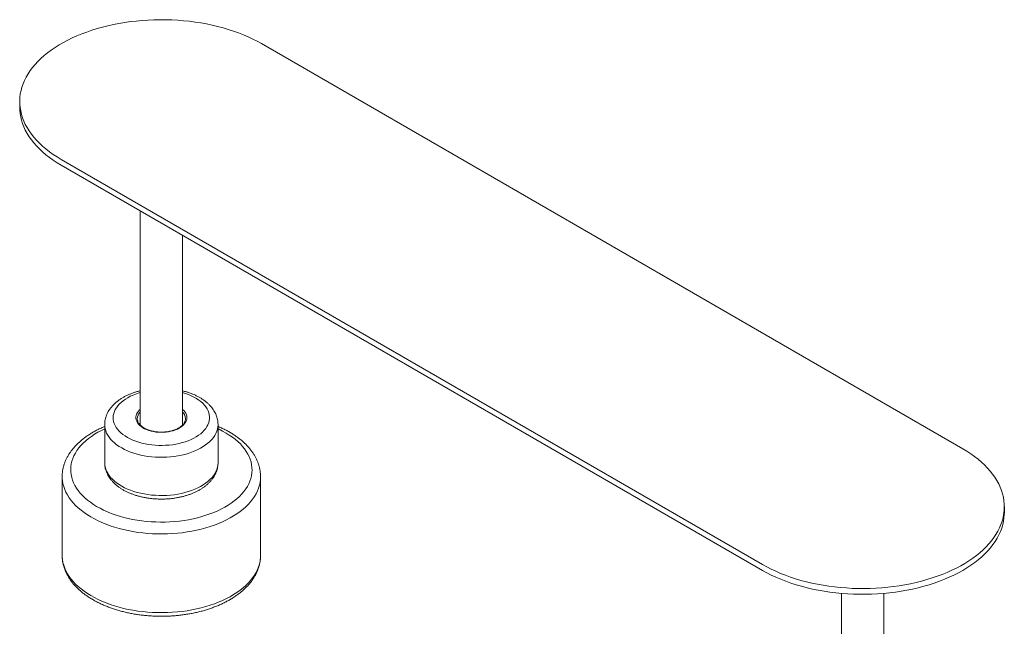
# Model space of a CAD drawing. Extents: x -935 to 1989, y -969 to 1811.
# Tile 2 of 20: x -935 to -824, y 863 to 931. Entities that reach past the tile are written whole.
import ezdxf

# ---------------------------------------------------------------- set-up
doc = ezdxf.new("R2010")
doc.units = 0
doc.header["$MEASUREMENT"] = 0
doc.layers.get('0').update_dxf_attribs({"lineweight": 0})

msp = doc.modelspace()

# ---------------------------------------------------------------- linework, layer by layer
at = {"color": 18, "lineweight": 9, "true_color": 0x000000}
for p, q in [((-828.58, 882.66), (-907.78, 928.38)), ((-935.09, 921.84), (-935.09, 921.19)), ((-930.4, 915.31), (-851.21, 869.59)), ((-851.21, 868.94), (-930.4, 914.66)), ((-921.49, 909.51), (-921.49, 885.35)), ((-916.69, 885.35), (-916.69, 906.74)), ((-925.49, 885.39), (-925.49, 881.08)), ((-921.81, 886.05), (-921.81, 886.02)), ((-916.37, 886.04), (-916.37, 886.05)), ((-912.69, 881.08), (-912.69, 885.39)), ((-930.29, 879.51), (-930.29, 870.63)), ((-907.89, 879.52), (-907.89, 879.51)), ((-907.89, 870.63), (-907.89, 879.51)), ((-823.89, 875.47), (-823.89, 876.13)), ((-842.29, 866.34), (-842.29, 839.63)), ((-837.49, 839.63), (-837.49, 866.34))]:
    msp.add_line(p, q, dxfattribs=at)
for points in [[(-907.78, 928.38), (-908.26, 928.64), (-908.76, 928.9), (-909.28, 929.14), (-909.82, 929.37), (-910.38, 929.59), (-910.95, 929.79), (-911.53, 929.98), (-912.13, 930.16), (-912.74, 930.32), (-913.36, 930.47), (-913.99, 930.6), (-914.63, 930.71), (-915.27, 930.81), (-915.93, 930.9), (-916.59, 930.97), (-917.25, 931.02), (-917.92, 931.06), (-918.59, 931.08), (-919.26, 931.08), (-919.93, 931.07), (-920.6, 931.04), (-921.26, 931), (-921.92, 930.93), (-922.58, 930.86), (-923.23, 930.77), (-923.88, 930.66), (-924.51, 930.53), (-925.14, 930.4), (-925.75, 930.24), (-926.35, 930.07), (-926.95, 929.89), (-927.52, 929.69), (-928.08, 929.48), (-928.63, 929.26), (-929.16, 929.02), (-929.67, 928.77), (-930.16, 928.51), (-930.64, 928.24), (-931.09, 927.95), (-931.52, 927.66), (-931.94, 927.35), (-932.32, 927.04), (-932.69, 926.71), (-933.03, 926.38), (-933.35, 926.04), (-933.64, 925.69), (-933.9, 925.33), (-934.14, 924.97), (-934.36, 924.61), (-934.55, 924.23), (-934.71, 923.86), (-934.84, 923.48), (-934.94, 923.1), (-935.02, 922.71), (-935.07, 922.33), (-935.09, 921.94), (-935.08, 921.55), (-935.05, 921.17), (-934.98, 920.78), (-934.89, 920.4), (-934.77, 920.02), (-934.63, 919.64), (-934.46, 919.27), (-934.25, 918.9), (-934.03, 918.53), (-933.77, 918.18), (-933.5, 917.82), (-933.19, 917.48), (-932.86, 917.14), (-932.51, 916.81), (-932.13, 916.49), (-931.73, 916.18), (-931.31, 915.88), (-930.87, 915.59), (-930.4, 915.31)], [(-930.4, 914.66), (-930.87, 914.94), (-931.31, 915.23), (-931.73, 915.53), (-932.13, 915.84), (-932.51, 916.16), (-932.86, 916.49), (-933.19, 916.83), (-933.5, 917.17), (-933.77, 917.52), (-934.03, 917.88), (-934.25, 918.24), (-934.46, 918.61), (-934.63, 918.99), (-934.77, 919.37), (-934.89, 919.75), (-934.98, 920.13), (-935.05, 920.51), (-935.08, 920.9), (-935.09, 921.19)], [(-851.21, 869.59), (-850.72, 869.33), (-850.22, 869.07), (-849.7, 868.83), (-849.16, 868.6), (-848.61, 868.38), (-848.04, 868.17), (-847.46, 867.98), (-846.86, 867.81), (-846.25, 867.65), (-845.63, 867.5), (-845, 867.37), (-844.36, 867.26), (-843.71, 867.16), (-843.06, 867.07), (-842.4, 867), (-841.73, 866.95), (-841.07, 866.91), (-840.4, 866.89), (-839.73, 866.89), (-839.06, 866.9), (-838.39, 866.93), (-837.72, 866.97), (-837.06, 867.03), (-836.4, 867.11), (-835.75, 867.2), (-835.11, 867.31), (-834.47, 867.43), (-833.85, 867.57), (-833.23, 867.73), (-832.63, 867.9), (-832.04, 868.08), (-831.46, 868.27), (-830.9, 868.49), (-830.36, 868.71), (-829.83, 868.95), (-829.31, 869.2), (-828.82, 869.46), (-828.35, 869.73), (-827.89, 870.02), (-827.46, 870.31), (-827.05, 870.62), (-826.66, 870.93), (-826.3, 871.26), (-825.96, 871.59), (-825.64, 871.93), (-825.35, 872.28), (-825.08, 872.64), (-824.84, 873), (-824.63, 873.36), (-824.44, 873.73), (-824.28, 874.11), (-824.15, 874.49), (-824.04, 874.87), (-823.97, 875.26), (-823.92, 875.64), (-823.9, 876.03), (-823.9, 876.42), (-823.94, 876.8), (-824, 877.19), (-824.09, 877.57), (-824.21, 877.95), (-824.36, 878.33), (-824.53, 878.7), (-824.73, 879.07), (-824.96, 879.44), (-825.21, 879.79), (-825.49, 880.15), (-825.79, 880.49), (-826.12, 880.83), (-826.48, 881.16), (-826.85, 881.48), (-827.25, 881.79), (-827.67, 882.09), (-828.12, 882.38), (-828.58, 882.66)], [(-823.89, 875.47), (-823.9, 875.28), (-823.93, 874.88), (-823.98, 874.49), (-824.07, 874.1), (-824.19, 873.72), (-824.33, 873.33), (-824.5, 872.96), (-824.7, 872.58), (-824.93, 872.21), (-825.18, 871.85), (-825.46, 871.49), (-825.76, 871.14), (-826.1, 870.8), (-826.45, 870.46), (-826.83, 870.14), (-827.24, 869.82), (-827.66, 869.52), (-828.11, 869.22), (-828.58, 868.94)], [(-828.58, 868.94), (-829.07, 868.67), (-829.58, 868.41), (-830.11, 868.16), (-830.66, 867.93), (-831.22, 867.71), (-831.8, 867.51), (-832.39, 867.31), (-833, 867.14), (-833.62, 866.98), (-834.25, 866.83), (-834.89, 866.7), (-835.54, 866.58), (-836.19, 866.49), (-836.86, 866.4), (-837.53, 866.34), (-838.2, 866.29), (-838.88, 866.25), (-839.56, 866.24), (-840.23, 866.24), (-840.91, 866.25), (-841.59, 866.29), (-842.26, 866.34), (-842.93, 866.4), (-843.6, 866.49), (-844.25, 866.58), (-844.9, 866.7), (-845.54, 866.83), (-846.17, 866.98), (-846.79, 867.14), (-847.4, 867.31), (-847.99, 867.51), (-848.57, 867.71), (-849.13, 867.93), (-849.68, 868.16), (-850.21, 868.41), (-850.72, 868.67), (-851.21, 868.94)]]:
    msp.add_lwpolyline(points, dxfattribs=at)
at = {"color": 252, "lineweight": 9, "true_color": 0x848484}
for points in [[(-922.29, 888.72), (-922.6, 888.58), (-922.89, 888.42), (-923.16, 888.26), (-923.41, 888.08), (-923.64, 887.9), (-923.84, 887.71), (-924.02, 887.5), (-924.17, 887.29), (-924.3, 887.08), (-924.4, 886.86), (-924.47, 886.64), (-924.52, 886.41), (-924.53, 886.19), (-924.52, 885.96), (-924.48, 885.73), (-924.41, 885.51), (-924.31, 885.29), (-924.18, 885.08), (-924.03, 884.87), (-923.86, 884.66), (-923.66, 884.47), (-923.43, 884.28), (-923.18, 884.11), (-922.91, 883.94), (-922.62, 883.79), (-922.32, 883.65), (-921.99, 883.52), (-921.65, 883.41), (-921.3, 883.31), (-920.93, 883.22), (-920.56, 883.15), (-920.18, 883.1), (-919.79, 883.06), (-919.4, 883.04), (-919.01, 883.04), (-918.61, 883.05), (-918.22, 883.08), (-917.84, 883.12), (-917.46, 883.18), (-917.09, 883.26), (-916.73, 883.35), (-916.38, 883.45), (-916.05, 883.57), (-915.73, 883.71), (-915.43, 883.85), (-915.15, 884.01), (-914.89, 884.18), (-914.65, 884.36), (-914.44, 884.55), (-914.25, 884.75), (-914.08, 884.95), (-913.94, 885.17), (-913.83, 885.38), (-913.74, 885.61), (-913.68, 885.83), (-913.65, 886.06), (-913.65, 886.28), (-913.68, 886.51), (-913.74, 886.73), (-913.82, 886.95), (-913.93, 887.17), (-914.07, 887.38), (-914.23, 887.59), (-914.42, 887.79), (-914.64, 887.98), (-914.87, 888.16), (-915.13, 888.33), (-915.41, 888.49), (-915.71, 888.64), (-916.03, 888.77), (-916.36, 888.89), (-916.69, 889)], [(-916.69, 887.1), (-916.57, 886.98), (-916.44, 886.83), (-916.34, 886.68), (-916.27, 886.52), (-916.23, 886.35), (-916.21, 886.19), (-916.22, 886.02), (-916.26, 885.86), (-916.33, 885.7), (-916.43, 885.54), (-916.55, 885.39), (-916.7, 885.25), (-916.87, 885.12), (-917.07, 884.99), (-917.28, 884.88), (-917.51, 884.79), (-917.76, 884.7), (-918.02, 884.63), (-918.29, 884.58), (-918.57, 884.54), (-918.86, 884.52), (-919.15, 884.52), (-919.43, 884.53), (-919.71, 884.55), (-919.99, 884.6), (-920.26, 884.66), (-920.52, 884.73), (-920.76, 884.82), (-920.98, 884.92), (-921.19, 885.04), (-921.38, 885.17), (-921.54, 885.3), (-921.68, 885.45), (-921.79, 885.6), (-921.88, 885.76), (-921.94, 885.92), (-921.97, 886.08), (-921.97, 886.25), (-921.94, 886.42), (-921.89, 886.58), (-921.8, 886.74), (-921.69, 886.89), (-921.56, 887.04), (-921.49, 887.1)], [(-912.69, 885.39), (-912.69, 885.37), (-912.71, 885.13), (-912.75, 884.88), (-912.83, 884.64), (-912.93, 884.4), (-913.06, 884.16), (-913.21, 883.93), (-913.4, 883.71), (-913.6, 883.49), (-913.83, 883.29), (-914.09, 883.09), (-914.37, 882.9), (-914.67, 882.72), (-914.99, 882.56), (-915.32, 882.41), (-915.68, 882.27), (-916.05, 882.14), (-916.43, 882.03), (-916.82, 881.94), (-917.23, 881.86), (-917.64, 881.79), (-918.06, 881.75), (-918.49, 881.72), (-918.91, 881.7), (-919.34, 881.7), (-919.77, 881.72), (-920.19, 881.75), (-920.61, 881.8), (-921.02, 881.87), (-921.42, 881.95), (-921.82, 882.05), (-922.2, 882.16), (-922.56, 882.29), (-922.92, 882.43), (-923.25, 882.59), (-923.57, 882.75), (-923.86, 882.93), (-924.14, 883.12), (-924.39, 883.32), (-924.62, 883.53), (-924.82, 883.75), (-925, 883.97), (-925.15, 884.2), (-925.27, 884.44), (-925.37, 884.68), (-925.44, 884.92), (-925.48, 885.17), (-925.49, 885.39)], [(-925.49, 884.91), (-925.87, 884.73), (-926.26, 884.52), (-926.63, 884.3), (-926.99, 884.06), (-927.32, 883.82), (-927.63, 883.56), (-927.91, 883.3), (-928.17, 883.03), (-928.41, 882.75), (-928.62, 882.47), (-928.8, 882.18), (-928.96, 881.88), (-929.09, 881.58), (-929.19, 881.28), (-929.26, 880.97), (-929.31, 880.66), (-929.33, 880.35), (-929.32, 880.05), (-929.28, 879.74), (-929.22, 879.43), (-929.13, 879.12), (-929.01, 878.82), (-928.86, 878.53), (-928.68, 878.23), (-928.48, 877.95), (-928.26, 877.66), (-928.01, 877.39), (-927.73, 877.13), (-927.43, 876.87), (-927.11, 876.62), (-926.77, 876.38), (-926.4, 876.16), (-926.01, 875.94), (-925.61, 875.74), (-925.19, 875.55), (-924.75, 875.37), (-924.29, 875.21), (-923.83, 875.06), (-923.34, 874.92), (-922.85, 874.8), (-922.35, 874.69), (-921.83, 874.6), (-921.31, 874.53), (-920.79, 874.47), (-920.26, 874.43), (-919.72, 874.4), (-919.19, 874.39), (-918.65, 874.39), (-918.12, 874.41), (-917.59, 874.45), (-917.06, 874.5), (-916.53, 874.57), (-916.02, 874.66), (-915.51, 874.76), (-915.01, 874.88), (-914.53, 875.01), (-914.06, 875.15), (-913.6, 875.31), (-913.15, 875.48), (-912.72, 875.67), (-912.31, 875.87), (-911.92, 876.08), (-911.55, 876.3), (-911.19, 876.53), (-910.86, 876.78), (-910.56, 877.03), (-910.27, 877.29), (-910.01, 877.56), (-909.78, 877.84), (-909.57, 878.13), (-909.38, 878.42), (-909.23, 878.71), (-909.1, 879.01), (-908.99, 879.32), (-908.92, 879.62), (-908.87, 879.93), (-908.85, 880.24), (-908.86, 880.55), (-908.9, 880.86), (-908.96, 881.17), (-909.05, 881.47), (-909.17, 881.77), (-909.32, 882.07), (-909.5, 882.36), (-909.7, 882.65), (-909.92, 882.93), (-910.17, 883.21), (-910.45, 883.47), (-910.75, 883.73), (-911.07, 883.97), (-911.42, 884.21), (-911.78, 884.44), (-912.17, 884.65), (-912.57, 884.86), (-912.69, 884.91)], [(-925.49, 881.08), (-925.48, 880.86), (-925.44, 880.61), (-925.37, 880.37), (-925.27, 880.13), (-925.15, 879.89), (-925, 879.66), (-924.82, 879.43), (-924.62, 879.22), (-924.39, 879.01), (-924.14, 878.81), (-923.86, 878.62), (-923.57, 878.44), (-923.25, 878.27), (-922.92, 878.12), (-922.56, 877.98), (-922.2, 877.85), (-921.82, 877.74), (-921.42, 877.64), (-921.02, 877.56), (-920.61, 877.49), (-920.19, 877.44), (-919.77, 877.41), (-919.34, 877.39), (-918.91, 877.39), (-918.49, 877.4), (-918.06, 877.44), (-917.64, 877.48), (-917.23, 877.55), (-916.82, 877.63), (-916.43, 877.72), (-916.05, 877.83), (-915.68, 877.96), (-915.32, 878.1), (-914.99, 878.25), (-914.67, 878.41), (-914.37, 878.59), (-914.09, 878.78), (-913.83, 878.97), (-913.6, 879.18), (-913.4, 879.4), (-913.21, 879.62), (-913.06, 879.85), (-912.93, 880.09), (-912.83, 880.33), (-912.75, 880.57), (-912.71, 880.81), (-912.69, 881.06), (-912.69, 881.08)], [(-907.89, 879.51), (-907.89, 879.51), (-907.91, 879.18), (-907.95, 878.86), (-908.02, 878.54), (-908.12, 878.22), (-908.25, 877.9), (-908.4, 877.59), (-908.58, 877.28), (-908.79, 876.98), (-909.02, 876.68), (-909.28, 876.39), (-909.57, 876.11), (-909.87, 875.84), (-910.21, 875.58), (-910.56, 875.33), (-910.93, 875.08), (-911.33, 874.85), (-911.75, 874.63), (-912.18, 874.43), (-912.63, 874.23), (-913.1, 874.05), (-913.58, 873.88), (-914.08, 873.73), (-914.59, 873.59), (-915.11, 873.47), (-915.64, 873.36), (-916.18, 873.27), (-916.73, 873.19), (-917.28, 873.13), (-917.84, 873.09), (-918.4, 873.06), (-918.96, 873.05), (-919.53, 873.05), (-920.09, 873.07), (-920.65, 873.11), (-921.2, 873.16), (-921.75, 873.23), (-922.3, 873.32), (-922.83, 873.42), (-923.36, 873.54), (-923.87, 873.67), (-924.37, 873.81), (-924.86, 873.97), (-925.34, 874.15), (-925.8, 874.34), (-926.24, 874.54), (-926.66, 874.75), (-927.07, 874.98), (-927.45, 875.21), (-927.82, 875.46), (-928.16, 875.72), (-928.48, 875.99), (-928.77, 876.26), (-929.04, 876.55), (-929.29, 876.84), (-929.51, 877.14), (-929.7, 877.45), (-929.87, 877.76), (-930.01, 878.07), (-930.12, 878.39), (-930.2, 878.71), (-930.26, 879.03), (-930.29, 879.36), (-930.29, 879.51)], [(-930.29, 870.63), (-930.29, 870.48), (-930.26, 870.15), (-930.2, 869.83), (-930.12, 869.51), (-930.01, 869.19), (-929.87, 868.87), (-929.7, 868.56), (-929.51, 868.26), (-929.29, 867.96), (-929.04, 867.67), (-928.77, 867.38), (-928.48, 867.1), (-928.16, 866.84), (-927.82, 866.58), (-927.45, 866.33), (-927.07, 866.09), (-926.66, 865.87), (-926.24, 865.65), (-925.8, 865.45), (-925.34, 865.26), (-924.86, 865.09), (-924.37, 864.93), (-923.87, 864.78), (-923.36, 864.65), (-922.83, 864.54), (-922.3, 864.44), (-921.75, 864.35), (-921.2, 864.28), (-920.65, 864.23), (-920.09, 864.19), (-919.53, 864.17), (-918.96, 864.17), (-918.4, 864.18), (-917.84, 864.21), (-917.28, 864.25), (-916.73, 864.31), (-916.18, 864.39), (-915.64, 864.48), (-915.11, 864.59), (-914.59, 864.71), (-914.08, 864.85), (-913.58, 865), (-913.1, 865.17), (-912.63, 865.35), (-912.18, 865.54), (-911.75, 865.75), (-911.33, 865.97), (-910.93, 866.2), (-910.56, 866.44), (-910.21, 866.69), (-909.87, 866.96), (-909.57, 867.23), (-909.28, 867.51), (-909.02, 867.8), (-908.79, 868.09), (-908.58, 868.4), (-908.4, 868.7), (-908.25, 869.02), (-908.12, 869.33), (-908.02, 869.65), (-907.95, 869.97), (-907.91, 870.3), (-907.89, 870.62), (-907.89, 870.63)]]:
    msp.add_lwpolyline(points, dxfattribs=at)
at = {"color": 18, "lineweight": 9, "true_color": 0x000000}
for points, knots in [([(-922.66, 888.82), (-922.72, 888.79), (-922.78, 888.77), (-922.84, 888.74), (-922.96, 888.69), (-923.06, 888.64), (-923.17, 888.58), (-923.28, 888.53), (-923.38, 888.47), (-923.48, 888.41), (-923.58, 888.35), (-923.68, 888.29), (-923.77, 888.22), (-923.87, 888.16), (-923.96, 888.09), (-924.05, 888.02), (-924.14, 887.96), (-924.22, 887.88), (-924.3, 887.81), (-924.38, 887.74), (-924.46, 887.66), (-924.53, 887.59), (-924.61, 887.51), (-924.68, 887.43), (-924.74, 887.35), (-924.81, 887.27), (-924.87, 887.19), (-924.93, 887.11), (-924.99, 887.03), (-925.04, 886.94), (-925.09, 886.86), (-925.14, 886.77), (-925.18, 886.69), (-925.22, 886.6), (-925.26, 886.51), (-925.3, 886.42), (-925.33, 886.34), (-925.36, 886.25), (-925.38, 886.16), (-925.41, 886.07), (-925.43, 885.98), (-925.45, 885.89), (-925.46, 885.81), (-925.47, 885.72), (-925.48, 885.63), (-925.49, 885.54), (-925.49, 885.49), (-925.49, 885.44), (-925.49, 885.39)], [0, 0, 0, 0, 1, 1, 1, 2, 2, 2, 3, 3, 3, 4, 4, 4, 5, 5, 5, 6, 6, 6, 7, 7, 7, 8, 8, 8, 9, 9, 9, 10, 10, 10, 11, 11, 11, 12, 12, 12, 13, 13, 13, 14, 14, 14, 15, 15, 15, 16, 16, 16, 16]), ([(-921.49, 889.2), (-921.51, 889.2), (-921.53, 889.2), (-921.55, 889.19), (-921.67, 889.16), (-921.8, 889.12), (-921.92, 889.09), (-922.04, 889.05), (-922.16, 889.01), (-922.28, 888.97), (-922.39, 888.93), (-922.5, 888.89), (-922.6, 888.84), (-922.62, 888.83), (-922.64, 888.83), (-922.66, 888.82)], [0, 0, 0, 0, 1, 1, 1, 2, 2, 2, 3, 3, 3, 4, 4, 4, 5, 5, 5, 5]), ([(-912.69, 885.39), (-912.69, 885.4), (-912.69, 885.41), (-912.69, 885.43), (-912.69, 885.51), (-912.7, 885.6), (-912.71, 885.69), (-912.72, 885.78), (-912.73, 885.87), (-912.75, 885.95), (-912.76, 886.04), (-912.79, 886.13), (-912.81, 886.21), (-912.84, 886.3), (-912.87, 886.38), (-912.9, 886.46), (-912.94, 886.55), (-912.97, 886.63), (-913.02, 886.71), (-913.06, 886.8), (-913.1, 886.88), (-913.15, 886.96), (-913.2, 887.04), (-913.26, 887.12), (-913.32, 887.2), (-913.37, 887.28), (-913.44, 887.35), (-913.5, 887.43), (-913.57, 887.5), (-913.64, 887.58), (-913.71, 887.65), (-913.78, 887.73), (-913.86, 887.8), (-913.94, 887.87), (-914.02, 887.94), (-914.11, 888), (-914.2, 888.07), (-914.28, 888.14), (-914.38, 888.2), (-914.47, 888.26), (-914.56, 888.33), (-914.66, 888.39), (-914.76, 888.45), (-914.86, 888.5), (-914.97, 888.56), (-915.07, 888.61), (-915.18, 888.67), (-915.29, 888.72), (-915.4, 888.77), (-915.51, 888.82), (-915.63, 888.86), (-915.74, 888.91), (-915.86, 888.95), (-915.97, 888.99), (-916.09, 889.03), (-916.21, 889.07), (-916.33, 889.11), (-916.46, 889.14), (-916.54, 889.16), (-916.61, 889.18), (-916.69, 889.2)], [0, 0, 0, 0, 1, 1, 1, 2, 2, 2, 3, 3, 3, 4, 4, 4, 5, 5, 5, 6, 6, 6, 7, 7, 7, 8, 8, 8, 9, 9, 9, 10, 10, 10, 11, 11, 11, 12, 12, 12, 13, 13, 13, 14, 14, 14, 15, 15, 15, 16, 16, 16, 17, 17, 17, 18, 18, 18, 19, 19, 19, 20, 20, 20, 20]), ([(-925.49, 885.18), (-925.55, 885.15), (-925.62, 885.12), (-925.68, 885.1), (-925.83, 885.03), (-925.97, 884.97), (-926.11, 884.9), (-926.25, 884.83), (-926.38, 884.76), (-926.52, 884.69), (-926.65, 884.62), (-926.79, 884.54), (-926.91, 884.47), (-927.04, 884.39), (-927.17, 884.31), (-927.29, 884.23), (-927.42, 884.15), (-927.54, 884.07), (-927.65, 883.98), (-927.77, 883.9), (-927.88, 883.81), (-927.99, 883.72), (-928.1, 883.64), (-928.21, 883.55), (-928.31, 883.45), (-928.42, 883.36), (-928.52, 883.27), (-928.61, 883.17), (-928.71, 883.08), (-928.8, 882.98), (-928.89, 882.88), (-928.98, 882.79), (-929.06, 882.69), (-929.14, 882.58), (-929.22, 882.48), (-929.3, 882.38), (-929.37, 882.28), (-929.44, 882.18), (-929.51, 882.07), (-929.58, 881.96), (-929.64, 881.86), (-929.7, 881.75), (-929.76, 881.65), (-929.81, 881.54), (-929.86, 881.43), (-929.91, 881.32), (-929.96, 881.21), (-930, 881.1), (-930.04, 880.99), (-930.07, 880.88), (-930.11, 880.77), (-930.14, 880.66), (-930.17, 880.55), (-930.19, 880.44), (-930.21, 880.33), (-930.23, 880.22), (-930.25, 880.11), (-930.26, 880), (-930.28, 879.89), (-930.29, 879.78), (-930.29, 879.67), (-930.29, 879.61), (-930.29, 879.56), (-930.29, 879.51)], [0, 0, 0, 0, 1, 1, 1, 2, 2, 2, 3, 3, 3, 4, 4, 4, 5, 5, 5, 6, 6, 6, 7, 7, 7, 8, 8, 8, 9, 9, 9, 10, 10, 10, 11, 11, 11, 12, 12, 12, 13, 13, 13, 14, 14, 14, 15, 15, 15, 16, 16, 16, 17, 17, 17, 18, 18, 18, 19, 19, 19, 20, 20, 20, 21, 21, 21, 21]), ([(-916.37, 886.04), (-916.37, 886.03), (-916.37, 886.01), (-916.37, 886), (-916.37, 885.96), (-916.38, 885.91), (-916.39, 885.86), (-916.4, 885.81), (-916.42, 885.77), (-916.44, 885.72), (-916.46, 885.67), (-916.48, 885.63), (-916.51, 885.58), (-916.54, 885.54), (-916.57, 885.49), (-916.6, 885.45), (-916.64, 885.4), (-916.68, 885.36), (-916.72, 885.32), (-916.76, 885.28), (-916.81, 885.24), (-916.86, 885.2), (-916.9, 885.16), (-916.96, 885.12), (-917.01, 885.08), (-917.07, 885.05), (-917.13, 885.01), (-917.19, 884.98), (-917.25, 884.94), (-917.32, 884.91), (-917.38, 884.88), (-917.45, 884.85), (-917.52, 884.82), (-917.59, 884.8), (-917.67, 884.77), (-917.74, 884.74), (-917.82, 884.72), (-917.9, 884.7), (-917.98, 884.68), (-918.06, 884.66), (-918.14, 884.64), (-918.22, 884.62), (-918.3, 884.61), (-918.39, 884.6), (-918.47, 884.58), (-918.56, 884.57), (-918.64, 884.56), (-918.73, 884.56), (-918.82, 884.55), (-918.9, 884.55), (-918.99, 884.54), (-919.08, 884.54), (-919.17, 884.54), (-919.25, 884.55), (-919.34, 884.55), (-919.43, 884.56), (-919.52, 884.56), (-919.6, 884.57), (-919.69, 884.58), (-919.77, 884.59), (-919.86, 884.61), (-919.94, 884.62), (-920.02, 884.64), (-920.1, 884.65), (-920.19, 884.67), (-920.26, 884.69), (-920.34, 884.72), (-920.42, 884.74), (-920.49, 884.76), (-920.57, 884.79), (-920.64, 884.82), (-920.71, 884.84), (-920.78, 884.87), (-920.85, 884.9), (-920.91, 884.94), (-920.98, 884.97), (-921.04, 885), (-921.1, 885.04), (-921.15, 885.08), (-921.21, 885.11), (-921.26, 885.15), (-921.31, 885.19), (-921.36, 885.23), (-921.41, 885.27), (-921.45, 885.31), (-921.49, 885.35), (-921.53, 885.39), (-921.57, 885.43), (-921.6, 885.48), (-921.63, 885.52), (-921.66, 885.56), (-921.69, 885.61), (-921.71, 885.65), (-921.73, 885.69), (-921.75, 885.74), (-921.77, 885.78), (-921.78, 885.83), (-921.79, 885.88), (-921.8, 885.92), (-921.81, 885.97), (-921.81, 885.99), (-921.81, 886.01), (-921.81, 886.03)], [0, 0, 0, 0, 1, 1, 1, 2, 2, 2, 3, 3, 3, 4, 4, 4, 5, 5, 5, 6, 6, 6, 7, 7, 7, 8, 8, 8, 9, 9, 9, 10, 10, 10, 11, 11, 11, 12, 12, 12, 13, 13, 13, 14, 14, 14, 15, 15, 15, 16, 16, 16, 17, 17, 17, 18, 18, 18, 19, 19, 19, 20, 20, 20, 21, 21, 21, 22, 22, 22, 23, 23, 23, 24, 24, 24, 25, 25, 25, 26, 26, 26, 27, 27, 27, 28, 28, 28, 29, 29, 29, 30, 30, 30, 31, 31, 31, 32, 32, 32, 33, 33, 33, 34, 34, 34, 34]), ([(-907.89, 879.53), (-907.89, 879.63), (-907.9, 879.74), (-907.9, 879.84), (-907.91, 879.95), (-907.92, 880.07), (-907.94, 880.18), (-907.96, 880.29), (-907.98, 880.39), (-908, 880.5), (-908.03, 880.61), (-908.06, 880.72), (-908.09, 880.83), (-908.12, 880.94), (-908.16, 881.05), (-908.2, 881.15), (-908.24, 881.26), (-908.29, 881.37), (-908.34, 881.47), (-908.39, 881.58), (-908.44, 881.68), (-908.5, 881.79), (-908.56, 881.89), (-908.62, 882), (-908.69, 882.1), (-908.75, 882.2), (-908.82, 882.3), (-908.9, 882.4), (-908.97, 882.5), (-909.05, 882.6), (-909.13, 882.7), (-909.21, 882.8), (-909.3, 882.89), (-909.39, 882.99), (-909.48, 883.09), (-909.57, 883.18), (-909.67, 883.27), (-909.77, 883.37), (-909.87, 883.46), (-909.97, 883.55), (-910.08, 883.64), (-910.19, 883.72), (-910.3, 883.81), (-910.41, 883.9), (-910.52, 883.98), (-910.64, 884.06), (-910.76, 884.15), (-910.88, 884.23), (-911.01, 884.31), (-911.13, 884.39), (-911.26, 884.46), (-911.39, 884.54), (-911.52, 884.61), (-911.65, 884.69), (-911.79, 884.76), (-911.93, 884.83), (-912.06, 884.9), (-912.21, 884.96), (-912.35, 885.03), (-912.49, 885.09), (-912.64, 885.16), (-912.65, 885.16), (-912.67, 885.17), (-912.69, 885.18)], [0, 0, 0, 0, 1, 1, 1, 2, 2, 2, 3, 3, 3, 4, 4, 4, 5, 5, 5, 6, 6, 6, 7, 7, 7, 8, 8, 8, 9, 9, 9, 10, 10, 10, 11, 11, 11, 12, 12, 12, 13, 13, 13, 14, 14, 14, 15, 15, 15, 16, 16, 16, 17, 17, 17, 18, 18, 18, 19, 19, 19, 20, 20, 20, 21, 21, 21, 21]), ([(-925.49, 881.08), (-925.49, 881.04), (-925.49, 881), (-925.49, 880.96), (-925.49, 880.87), (-925.48, 880.79), (-925.46, 880.7), (-925.45, 880.61), (-925.44, 880.52), (-925.42, 880.44), (-925.39, 880.35), (-925.37, 880.27), (-925.34, 880.18), (-925.31, 880.1), (-925.28, 880.01), (-925.24, 879.93), (-925.21, 879.84), (-925.17, 879.76), (-925.12, 879.68), (-925.08, 879.6), (-925.03, 879.52), (-924.98, 879.44), (-924.92, 879.36), (-924.87, 879.28), (-924.81, 879.2), (-924.75, 879.12), (-924.68, 879.05), (-924.61, 878.97), (-924.55, 878.9), (-924.47, 878.82), (-924.4, 878.75), (-924.32, 878.68), (-924.24, 878.61), (-924.16, 878.54), (-924.07, 878.47), (-923.99, 878.4), (-923.9, 878.34), (-923.81, 878.27), (-923.71, 878.21), (-923.62, 878.15), (-923.52, 878.09), (-923.42, 878.03), (-923.32, 877.97), (-923.21, 877.92), (-923.11, 877.86), (-923, 877.81), (-922.89, 877.76), (-922.78, 877.71), (-922.67, 877.66), (-922.56, 877.61), (-922.44, 877.57), (-922.33, 877.53), (-922.21, 877.48), (-922.09, 877.44), (-921.97, 877.4), (-921.85, 877.37), (-921.73, 877.33), (-921.6, 877.3), (-921.48, 877.27), (-921.35, 877.24), (-921.22, 877.21), (-921.1, 877.18), (-920.97, 877.15), (-920.84, 877.13), (-920.71, 877.11), (-920.58, 877.09), (-920.45, 877.07), (-920.32, 877.05), (-920.19, 877.04), (-920.05, 877.03), (-919.92, 877.01), (-919.79, 877), (-919.65, 877), (-919.52, 876.99), (-919.39, 876.99), (-919.25, 876.98), (-919.12, 876.98), (-918.99, 876.98), (-918.85, 876.98), (-918.72, 876.99), (-918.58, 876.99), (-918.45, 877), (-918.32, 877.01), (-918.19, 877.02), (-918.05, 877.03), (-917.92, 877.05), (-917.79, 877.06), (-917.66, 877.08), (-917.53, 877.1), (-917.4, 877.12), (-917.27, 877.15), (-917.14, 877.17), (-917.01, 877.2), (-916.89, 877.22), (-916.76, 877.25), (-916.63, 877.28), (-916.51, 877.32), (-916.39, 877.35), (-916.27, 877.39), (-916.15, 877.43), (-916.03, 877.46), (-915.91, 877.51), (-915.79, 877.55), (-915.67, 877.59), (-915.56, 877.64), (-915.45, 877.69), (-915.33, 877.74), (-915.22, 877.79), (-915.12, 877.84), (-915.01, 877.89), (-914.9, 877.95), (-914.8, 878.01), (-914.7, 878.07), (-914.6, 878.13), (-914.5, 878.19), (-914.41, 878.25), (-914.31, 878.32), (-914.22, 878.38), (-914.13, 878.45), (-914.04, 878.52), (-913.96, 878.59), (-913.88, 878.66), (-913.8, 878.74), (-913.72, 878.81), (-913.64, 878.89), (-913.57, 878.97), (-913.5, 879.05), (-913.43, 879.12), (-913.37, 879.2), (-913.31, 879.29), (-913.25, 879.37), (-913.19, 879.45), (-913.14, 879.54), (-913.09, 879.62), (-913.04, 879.71), (-913, 879.79), (-912.96, 879.88), (-912.92, 879.96), (-912.89, 880.05), (-912.85, 880.14), (-912.82, 880.23), (-912.8, 880.32), (-912.77, 880.4), (-912.75, 880.49), (-912.74, 880.58), (-912.72, 880.67), (-912.71, 880.76), (-912.7, 880.85), (-912.69, 880.93), (-912.69, 881.01), (-912.69, 881.08)], [0, 0, 0, 0, 1, 1, 1, 2, 2, 2, 3, 3, 3, 4, 4, 4, 5, 5, 5, 6, 6, 6, 7, 7, 7, 8, 8, 8, 9, 9, 9, 10, 10, 10, 11, 11, 11, 12, 12, 12, 13, 13, 13, 14, 14, 14, 15, 15, 15, 16, 16, 16, 17, 17, 17, 18, 18, 18, 19, 19, 19, 20, 20, 20, 21, 21, 21, 22, 22, 22, 23, 23, 23, 24, 24, 24, 25, 25, 25, 26, 26, 26, 27, 27, 27, 28, 28, 28, 29, 29, 29, 30, 30, 30, 31, 31, 31, 32, 32, 32, 33, 33, 33, 34, 34, 34, 35, 35, 35, 36, 36, 36, 37, 37, 37, 38, 38, 38, 39, 39, 39, 40, 40, 40, 41, 41, 41, 42, 42, 42, 43, 43, 43, 44, 44, 44, 45, 45, 45, 46, 46, 46, 47, 47, 47, 48, 48, 48, 49, 49, 49, 50, 50, 50, 50]), ([(-930.29, 870.62), (-930.29, 870.57), (-930.29, 870.51), (-930.29, 870.45), (-930.28, 870.34), (-930.27, 870.23), (-930.26, 870.12), (-930.25, 870.01), (-930.23, 869.9), (-930.21, 869.79), (-930.19, 869.68), (-930.16, 869.57), (-930.13, 869.46), (-930.1, 869.35), (-930.07, 869.24), (-930.03, 869.14), (-929.99, 869.03), (-929.95, 868.92), (-929.91, 868.81), (-929.86, 868.71), (-929.81, 868.6), (-929.75, 868.5), (-929.7, 868.39), (-929.64, 868.29), (-929.58, 868.19), (-929.52, 868.08), (-929.45, 867.98), (-929.38, 867.88), (-929.31, 867.78), (-929.23, 867.68), (-929.16, 867.58), (-929.08, 867.48), (-929, 867.38), (-928.91, 867.28), (-928.82, 867.19), (-928.73, 867.09), (-928.64, 867), (-928.54, 866.9), (-928.45, 866.81), (-928.35, 866.72), (-928.24, 866.63), (-928.14, 866.54), (-928.03, 866.45), (-927.92, 866.36), (-927.81, 866.28), (-927.69, 866.19), (-927.58, 866.11), (-927.46, 866.03), (-927.34, 865.95), (-927.22, 865.86), (-927.09, 865.79), (-926.96, 865.71), (-926.84, 865.63), (-926.71, 865.56), (-926.57, 865.48), (-926.44, 865.41), (-926.3, 865.34), (-926.16, 865.27), (-926.02, 865.2), (-925.88, 865.14), (-925.74, 865.07), (-925.59, 865.01), (-925.45, 864.95), (-925.3, 864.89), (-925.15, 864.83), (-925, 864.77), (-924.85, 864.72), (-924.69, 864.66), (-924.54, 864.61), (-924.38, 864.56), (-924.22, 864.51), (-924.06, 864.46), (-923.9, 864.41), (-923.74, 864.37), (-923.58, 864.32), (-923.42, 864.28), (-923.25, 864.24), (-923.09, 864.2), (-922.92, 864.16), (-922.75, 864.13), (-922.58, 864.09), (-922.41, 864.06), (-922.24, 864.03), (-922.07, 864), (-921.9, 863.97), (-921.73, 863.95), (-921.56, 863.92), (-921.38, 863.9), (-921.21, 863.88), (-921.04, 863.86), (-920.86, 863.84), (-920.69, 863.83), (-920.51, 863.81), (-920.33, 863.8), (-920.16, 863.79), (-919.98, 863.78), (-919.8, 863.77), (-919.63, 863.77), (-919.45, 863.76), (-919.27, 863.76), (-919.1, 863.76), (-918.92, 863.76), (-918.74, 863.76), (-918.57, 863.77), (-918.39, 863.77), (-918.21, 863.78), (-918.03, 863.79), (-917.86, 863.8), (-917.68, 863.81), (-917.51, 863.83), (-917.33, 863.84), (-917.16, 863.86), (-916.98, 863.88), (-916.81, 863.9), (-916.64, 863.92), (-916.46, 863.95), (-916.29, 863.97), (-916.12, 864), (-915.95, 864.03), (-915.78, 864.06), (-915.61, 864.09), (-915.44, 864.12), (-915.27, 864.16), (-915.11, 864.2), (-914.94, 864.24), (-914.78, 864.28), (-914.61, 864.32), (-914.45, 864.36), (-914.29, 864.41), (-914.13, 864.45), (-913.97, 864.5), (-913.81, 864.55), (-913.66, 864.6), (-913.5, 864.66), (-913.35, 864.71), (-913.19, 864.77), (-913.04, 864.82), (-912.89, 864.88), (-912.75, 864.94), (-912.6, 865.01), (-912.45, 865.07), (-912.31, 865.13), (-912.17, 865.2), (-912.03, 865.27), (-911.89, 865.34), (-911.75, 865.41), (-911.62, 865.48), (-911.48, 865.55), (-911.35, 865.63), (-911.22, 865.7), (-911.1, 865.78), (-910.97, 865.86), (-910.85, 865.94), (-910.73, 866.02), (-910.61, 866.11), (-910.49, 866.19), (-910.37, 866.28), (-910.26, 866.36), (-910.15, 866.45), (-910.04, 866.54), (-909.94, 866.63), (-909.83, 866.72), (-909.73, 866.81), (-909.63, 866.91), (-909.53, 867), (-909.44, 867.1), (-909.35, 867.2), (-909.26, 867.29), (-909.18, 867.39), (-909.09, 867.49), (-909.01, 867.59), (-908.93, 867.7), (-908.86, 867.8), (-908.78, 867.9), (-908.71, 868.01), (-908.65, 868.11), (-908.58, 868.21), (-908.52, 868.32), (-908.46, 868.43), (-908.41, 868.53), (-908.35, 868.64), (-908.3, 868.75), (-908.26, 868.86), (-908.21, 868.97), (-908.17, 869.08), (-908.13, 869.19), (-908.1, 869.3), (-908.06, 869.41), (-908.03, 869.52), (-908.01, 869.63), (-907.98, 869.74), (-907.96, 869.85), (-907.94, 869.96), (-907.93, 870.07), (-907.91, 870.18), (-907.9, 870.3), (-907.89, 870.41), (-907.89, 870.52), (-907.89, 870.63), (-907.89, 870.63), (-907.89, 870.63), (-907.89, 870.63)], [0, 0, 0, 0, 1, 1, 1, 2, 2, 2, 3, 3, 3, 4, 4, 4, 5, 5, 5, 6, 6, 6, 7, 7, 7, 8, 8, 8, 9, 9, 9, 10, 10, 10, 11, 11, 11, 12, 12, 12, 13, 13, 13, 14, 14, 14, 15, 15, 15, 16, 16, 16, 17, 17, 17, 18, 18, 18, 19, 19, 19, 20, 20, 20, 21, 21, 21, 22, 22, 22, 23, 23, 23, 24, 24, 24, 25, 25, 25, 26, 26, 26, 27, 27, 27, 28, 28, 28, 29, 29, 29, 30, 30, 30, 31, 31, 31, 32, 32, 32, 33, 33, 33, 34, 34, 34, 35, 35, 35, 36, 36, 36, 37, 37, 37, 38, 38, 38, 39, 39, 39, 40, 40, 40, 41, 41, 41, 42, 42, 42, 43, 43, 43, 44, 44, 44, 45, 45, 45, 46, 46, 46, 47, 47, 47, 48, 48, 48, 49, 49, 49, 50, 50, 50, 51, 51, 51, 52, 52, 52, 53, 53, 53, 54, 54, 54, 55, 55, 55, 56, 56, 56, 57, 57, 57, 58, 58, 58, 59, 59, 59, 60, 60, 60, 61, 61, 61, 62, 62, 62, 63, 63, 63, 64, 64, 64, 65, 65, 65, 66, 66, 66, 67, 67, 67, 67])]:
    msp.add_open_spline(points, degree=3, knots=knots, dxfattribs=at)
at = {"color": 252, "lineweight": 9, "true_color": 0x848484}
for points in [[(-921.49, 889), (-921.76, 888.92), (-922.03, 888.83), (-922.29, 888.72)], [(-921.49, 886.79), (-921.69, 886.59), (-921.8, 886.32), (-921.81, 886.05)], [(-916.37, 886.05), (-916.38, 886.32), (-916.49, 886.59), (-916.69, 886.79)]]:
    msp.add_open_spline(points, degree=3, dxfattribs=at)

doc.saveas('drawing.dxf')
